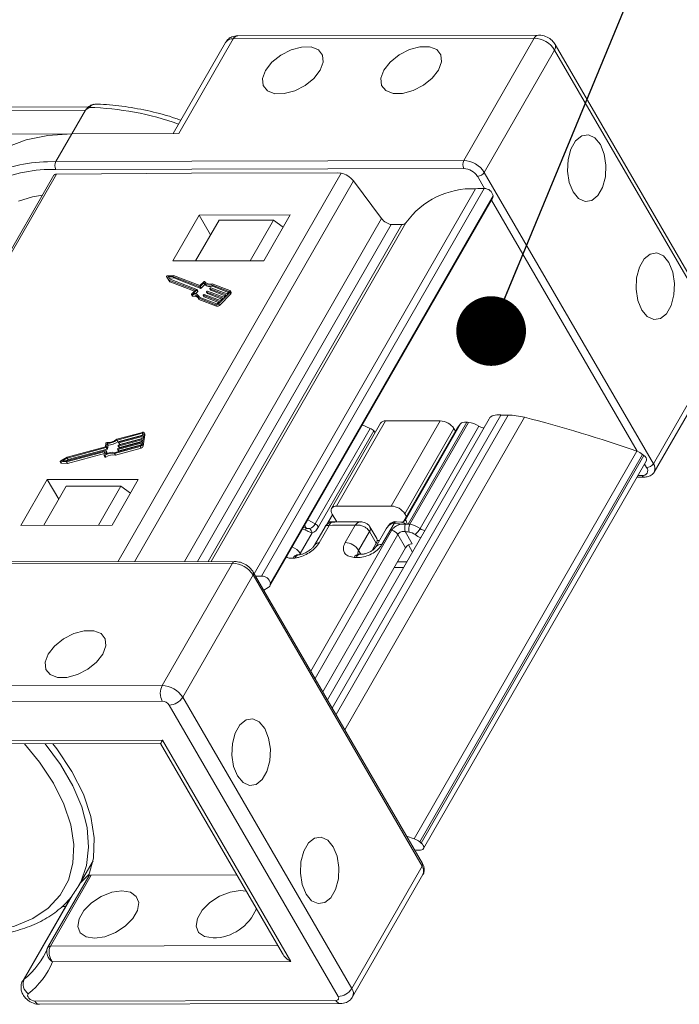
# Model space of a CAD drawing. Header units: millimetres. Extents: x 2471 to 3393, y -390 to 262.
# Tile 40 of 49: x 3069 to 3116, y 153 to 224. Entities that reach past the tile are written whole.
import ezdxf

# ---------------------------------------------------------------- set-up
doc = ezdxf.new("R2010")
doc.units = ezdxf.units.MM
doc.styles.get("Standard").update_dxf_attribs({"font": '仿宋_GB2312.ttf', "width": 0.8})
doc.dimstyles.new('ISO-25.1', dxfattribs={"dimtxt": 6, "dimasz": 5, "dimexe": 3.5, "dimexo": 0.625, "dimgap": 1.5, "dimtad": 1, "dimtoh": 1, "dimdsep": 46, "dimtxsty": 'Standard', "dimcen": 2.5, "dimadec": 0, "dimazin": 0, "dimtfac": 1, "dimtmove": 0, "dimatfit": 3, "dimfxl": 0, "dimarcsym": 0})

msp = doc.modelspace()

# ---------------------------------------------------------------- linework, layer by layer
at = {"color": 7, "linetype": 'Continuous', "lineweight": 15}
for p, q in [((3105.885, 222.684), (3084.298, 222.637)), ((3083.423, 222.152), (3079.661, 215.604)), ((3083.972, 222.402), (3080.067, 215.605)), ((3105.559, 222.449), (3083.972, 222.402)), ((3100.515, 213.671), (3105.559, 222.449)), ((3119.199, 201.099), (3107.069, 222.004)), ((3107.031, 221.604), (3101.987, 212.825)), ((3119.161, 200.699), (3107.031, 221.604)), ((3073.568, 217.522), (3052.042, 217.474)), ((3073.367, 217.287), (3052.138, 217.24)), ((3073.367, 217.287), (3072.391, 215.588)), ((3072.391, 215.588), (3063.038, 215.568)), ((3071.252, 213.606), (3072.391, 215.588)), ((3080.067, 215.605), (3072.391, 215.588)), ((3070.643, 213.592), (3071.252, 213.606)), ((3071.252, 213.606), (3100.515, 213.671)), ((3071.295, 212.703), (3055.287, 184.84)), ((3100.517, 213.105), (3071.253, 213.04)), ((3080.987, 212.779), (3071.295, 212.703)), ((3075.706, 184.885), (3091.723, 212.764)), ((3091.437, 212.802), (3080.987, 212.779)), ((3091.723, 212.764), (3091.437, 212.802)), ((3101.987, 212.825), (3114.117, 191.92)), ((3071.112, 212.618), (3055.152, 184.84)), ((3092.59, 212.216), (3076.889, 184.888)), ((3092.59, 212.216), (3094.616, 209.515)), ((3102.006, 211.666), (3101.498, 212.542)), ((3085.481, 184.021), (3101.356, 211.652)), ((3086.005, 183.858), (3101.981, 211.667)), ((3086.596, 183.152), (3102.573, 210.96)), ((3086.633, 183.275), (3102.609, 211.084)), ((3102.615, 211.162), (3086.638, 183.354)), ((3112.947, 192.81), (3102.495, 210.824)), ((3102.615, 211.162), (3102.609, 211.084)), ((3081.532, 209.754), (3079.645, 206.469)), ((3080.472, 184.896), (3094.616, 209.515)), ((3081.278, 206.473), (3082.953, 209.389)), ((3088.064, 209.768), (3081.532, 209.754)), ((3082.351, 208.342), (3081.532, 209.754)), ((3082.398, 184.9), (3096.364, 209.209)), ((3086.872, 209.398), (3082.953, 209.389)), ((3085.197, 206.481), (3086.872, 209.398)), ((3086.176, 206.484), (3088.064, 209.768)), ((3087.559, 208.891), (3086.872, 209.398)), ((3081.418, 184.898), (3095.31, 209.077)), ((3082.181, 184.9), (3096.073, 209.079)), ((3095.31, 209.077), (3096.073, 209.079)), ((3079.645, 206.469), (3086.176, 206.484)), ((3079.191, 205.35), (3079.256, 205.237)), ((3079.191, 205.349), (3079.361, 205.092)), ((3079.191, 205.349), (3079.257, 205.236)), ((3079.699, 205.432), (3079.253, 205.412)), ((3079.256, 205.237), (3079.257, 205.236)), ((3079.257, 205.236), (3079.426, 204.979)), ((3079.644, 205.359), (3079.317, 205.344)), ((3079.317, 205.344), (3079.441, 205.155)), ((3079.361, 205.092), (3081.256, 204.363)), ((3079.361, 205.092), (3079.426, 204.979)), ((3079.71, 205.246), (3079.391, 205.231)), ((3079.426, 204.979), (3081.193, 204.3)), ((3079.441, 205.155), (3081.371, 204.413)), ((3081.574, 204.617), (3079.644, 205.359)), ((3079.644, 205.359), (3079.71, 205.246)), ((3081.578, 204.709), (3079.699, 205.432)), ((3081.64, 204.504), (3079.71, 205.246)), ((3081.856, 204.966), (3081.611, 204.72)), ((3081.256, 204.363), (3080.994, 204.1)), ((3081.371, 204.39), (3081.109, 204.127)), ((3081.436, 204.277), (3081.27, 204.109)), ((3081.371, 204.39), (3081.436, 204.277)), ((3081.442, 204.296), (3081.377, 204.409)), ((3081.574, 204.617), (3081.64, 204.504)), ((3081.869, 204.89), (3081.607, 204.627)), ((3081.607, 204.627), (3081.673, 204.514)), ((3081.934, 204.777), (3081.673, 204.514)), ((3081.869, 204.89), (3081.934, 204.777)), ((3082.057, 204.245), (3082.122, 204.132)), ((3083.223, 203.795), (3082.062, 204.241)), ((3082.062, 204.241), (3082.128, 204.128)), ((3082.063, 204.264), (3082.097, 204.298)), ((3082.13, 204.309), (3083.291, 203.863)), ((3082.294, 204.483), (3082.359, 204.37)), ((3083.46, 204.032), (3082.299, 204.479)), ((3082.299, 204.479), (3082.364, 204.366)), ((3082.3, 204.502), (3082.333, 204.536)), ((3083.397, 203.969), (3082.364, 204.366)), ((3082.366, 204.547), (3083.528, 204.1)), ((3083.665, 204.283), (3082.414, 204.764)), ((3082.414, 204.764), (3082.48, 204.651)), ((3083.732, 204.351), (3082.462, 204.839)), ((3083.634, 204.207), (3082.48, 204.651)), ((3082.915, 203.396), (3083.727, 204.212)), ((3083.528, 204.1), (3083.663, 204.236)), ((3083.665, 204.283), (3083.677, 204.261)), ((3083.727, 204.212), (3083.793, 204.099)), ((3083.829, 204.213), (3083.763, 204.326)), ((3080.982, 204.062), (3081.048, 203.949)), ((3081.009, 204.052), (3081.075, 203.939)), ((3081.447, 203.82), (3082.718, 203.331)), ((3081.447, 203.82), (3081.513, 203.707)), ((3081.549, 203.874), (3081.506, 203.949)), ((3081.513, 203.707), (3082.783, 203.218)), ((3081.535, 203.88), (3082.785, 203.399)), ((3081.82, 204.007), (3081.886, 203.894)), ((3082.987, 203.557), (3081.825, 204.003)), ((3081.825, 204.003), (3081.891, 203.89)), ((3081.826, 204.026), (3081.86, 204.06)), ((3082.923, 203.493), (3081.891, 203.89)), ((3081.893, 204.071), (3083.054, 203.625)), ((3083.16, 203.731), (3082.128, 204.128)), ((3082.851, 203.421), (3082.987, 203.557)), ((3082.981, 203.283), (3083.793, 204.099)), ((3083.054, 203.625), (3083.223, 203.795)), ((3083.291, 203.863), (3083.46, 204.032)), ((3082.718, 203.331), (3082.783, 203.218)), ((3082.915, 203.396), (3082.981, 203.283)), ((3114.117, 191.92), (3119.161, 200.699)), ((3114.178, 191.32), (3119.221, 200.099)), ((3102.331, 195.145), (3090.737, 174.964)), ((3103.161, 195.414), (3091.076, 174.379)), ((3091.347, 173.911), (3103.696, 195.404)), ((3104.859, 195.25), (3091.976, 172.828)), ((3103.244, 195.403), (3103.161, 195.414)), ((3103.696, 195.404), (3103.244, 195.403)), ((3089.862, 187.596), (3093.803, 194.457)), ((3094.54, 194.823), (3091.026, 188.706)), ((3094.906, 194.989), (3091.392, 188.873)), ((3093.803, 194.457), (3093.235, 194.707)), ((3098.825, 194.998), (3094.906, 194.989)), ((3095.311, 188.881), (3098.825, 194.998)), ((3100.029, 194.459), (3096.189, 187.775)), ((3100.037, 194.47), (3096.191, 187.776)), ((3099.806, 194.434), (3096.292, 188.318)), ((3096.322, 187.897), (3100.279, 194.784)), ((3100.722, 194.901), (3096.522, 187.591)), ((3100.852, 194.887), (3096.651, 187.575)), ((3097.376, 187.262), (3101.599, 194.613)), ((3099.911, 194.253), (3099.806, 194.434)), ((3100.279, 194.784), (3100.037, 194.47)), ((3077.453, 194.167), (3075.617, 193.672)), ((3077.443, 194.099), (3075.635, 193.612)), ((3075.635, 193.612), (3075.701, 193.499)), ((3077.468, 193.976), (3075.701, 193.499)), ((3077.416, 193.637), (3075.738, 193.184)), ((3075.748, 193.252), (3077.426, 193.705)), ((3077.452, 193.874), (3075.774, 193.421)), ((3075.785, 193.489), (3077.463, 193.942)), ((3077.432, 193.738), (3075.84, 193.308)), ((3077.39, 193.467), (3077.416, 193.637)), ((3077.426, 193.705), (3077.452, 193.874)), ((3077.443, 194.099), (3077.478, 194.039)), ((3077.451, 193.289), (3077.576, 194.103)), ((3077.463, 193.942), (3077.484, 194.078)), ((3077.517, 193.176), (3077.642, 193.99)), ((3077.635, 194.029), (3077.57, 194.142)), ((3077.576, 194.103), (3077.642, 193.99)), ((3094.054, 194.27), (3090.098, 187.383)), ((3094.149, 194.142), (3094.054, 194.27)), ((3074.8, 193.126), (3072.061, 192.387)), ((3074.859, 193.077), (3072.07, 192.324)), ((3074.924, 192.964), (3072.135, 192.211)), ((3074.84, 193.388), (3074.8, 193.126)), ((3074.859, 193.077), (3074.924, 192.964)), ((3074.925, 193.362), (3074.884, 193.1)), ((3074.884, 193.1), (3074.95, 192.987)), ((3074.925, 193.362), (3074.99, 193.249)), ((3074.99, 193.249), (3074.95, 192.987)), ((3075.461, 192.654), (3077.297, 193.149)), ((3075.5, 192.73), (3077.307, 193.217)), ((3075.526, 192.541), (3077.362, 193.036)), ((3075.681, 192.957), (3075.686, 192.991)), ((3075.682, 192.951), (3075.748, 192.838)), ((3077.38, 193.399), (3075.702, 192.946)), ((3075.702, 192.946), (3075.767, 192.833)), ((3075.712, 193.014), (3077.39, 193.467)), ((3075.717, 193.195), (3075.723, 193.229)), ((3075.718, 193.188), (3075.784, 193.075)), ((3075.738, 193.184), (3075.803, 193.071)), ((3075.754, 193.432), (3075.759, 193.466)), ((3075.755, 193.426), (3075.82, 193.313)), ((3077.359, 193.263), (3075.767, 192.833)), ((3075.774, 193.421), (3075.84, 193.308)), ((3077.395, 193.501), (3075.803, 193.071)), ((3077.297, 193.149), (3077.362, 193.036)), ((3077.359, 193.264), (3077.38, 193.399)), ((3077.451, 193.289), (3077.517, 193.176)), ((3072.061, 192.387), (3071.595, 192.128)), ((3072.07, 192.324), (3071.727, 192.134)), ((3072.135, 192.211), (3071.977, 192.123)), ((3072.009, 192.047), (3074.725, 192.78)), ((3072.038, 192.12), (3074.828, 192.873)), ((3072.07, 192.324), (3072.135, 192.211)), ((3072.075, 191.934), (3074.727, 192.65)), ((3074.745, 192.77), (3074.707, 192.524)), ((3074.71, 192.511), (3074.775, 192.398)), ((3074.725, 192.78), (3074.742, 192.75)), ((3074.769, 192.511), (3074.835, 192.398)), ((3074.848, 192.862), (3074.808, 192.6)), ((3074.913, 192.756), (3074.847, 192.869)), ((3074.848, 192.862), (3074.914, 192.749)), ((3074.914, 192.749), (3074.897, 192.643)), ((3075.461, 192.654), (3075.526, 192.541)), ((3096.96, 165.005), (3112.936, 192.814)), ((3113.342, 192.587), (3097.365, 164.779)), ((3097.462, 164.7), (3113.439, 192.508)), ((3113.342, 192.587), (3113.439, 192.508)), ((3071.565, 192.076), (3071.63, 191.963)), ((3071.586, 192.066), (3072.009, 192.047)), ((3071.586, 192.066), (3071.651, 191.953)), ((3071.651, 191.953), (3072.075, 191.934)), ((3071.727, 192.134), (3072.038, 192.12)), ((3072.009, 192.047), (3072.075, 191.934)), ((3097.633, 164.294), (3113.609, 192.103)), ((3113.628, 191.636), (3113.484, 191.884)), ((3070.631, 190.781), (3068.744, 187.496)), ((3077.163, 190.795), (3070.631, 190.781)), ((3071.451, 189.369), (3070.631, 190.781)), ((3075.276, 187.51), (3077.163, 190.795)), ((3112.948, 190.952), (3113.466, 190.953)), ((3113.016, 191.069), (3113.303, 191.07)), ((3071.988, 190.303), (3070.377, 187.5)), ((3071.988, 190.303), (3075.907, 190.312)), ((3075.907, 190.312), (3074.296, 187.508)), ((3075.907, 190.312), (3076.594, 189.804)), ((3095.311, 188.881), (3091.392, 188.873)), ((3091.099, 188.25), (3090.697, 187.549)), ((3091.067, 188.306), (3091.394, 187.741)), ((3096.397, 188.137), (3096.292, 188.318)), ((3068.744, 187.496), (3075.276, 187.51)), ((3089.005, 187.344), (3089.188, 187.307)), ((3089.314, 187.882), (3089.862, 187.596)), ((3090.563, 187.401), (3089.804, 186.079)), ((3090.856, 187.49), (3090.141, 186.244)), ((3090.774, 187.683), (3090.803, 187.634)), ((3091.394, 187.741), (3090.807, 187.74)), ((3092.006, 186.265), (3092.722, 187.511)), ((3094.27, 186.54), (3093.784, 187.378)), ((3094.943, 187.249), (3094.196, 185.948)), ((3095.521, 187.64), (3094.642, 186.111)), ((3095.683, 187.758), (3095.557, 187.76)), ((3095.995, 187.724), (3095.683, 187.758)), ((3096.251, 187.815), (3096.322, 187.897)), ((3089.631, 186.952), (3088.784, 185.477)), ((3089.161, 187.158), (3088.944, 187.239)), ((3089.533, 177.038), (3095.326, 187.121)), ((3095.775, 186.841), (3089.84, 176.51)), ((3093.751, 187.061), (3092.97, 185.701)), ((3093.753, 187.058), (3093.751, 187.061)), ((3094.239, 186.22), (3093.753, 187.058)), ((3095.775, 186.841), (3096.33, 185.885)), ((3096.309, 187.048), (3096.819, 186.169)), ((3090.394, 175.554), (3096.33, 185.885)), ((3093.934, 185.689), (3094.239, 186.22)), ((3094.3, 186.418), (3094.466, 186.418)), ((3096.835, 185.578), (3096.541, 186.086)), ((3088.709, 185.387), (3088.581, 185.376)), ((3088.784, 185.477), (3088.739, 185.384)), ((3088.784, 185.477), (3088.824, 185.408)), ((3092.97, 185.701), (3093.13, 185.426)), ((3093.119, 185.426), (3092.98, 185.434)), ((3083.921, 184.786), (3054.657, 184.722)), ((3084.084, 184.904), (3054.82, 184.839)), ((3078.877, 176.008), (3083.921, 184.786)), ((3096.199, 184.471), (3095.516, 184.469)), ((3095.744, 184.866), (3096.426, 184.867)), ((3085.392, 183.941), (3080.349, 175.162)), ((3097.522, 163.036), (3085.392, 183.941)), ((3097.542, 163.236), (3085.412, 184.141)), ((3086.491, 183.047), (3086.159, 182.853)), ((3086.633, 183.275), (3086.638, 183.354)), ((3057.29, 175.96), (3078.877, 176.008)), ((3078.88, 174.876), (3057.292, 174.829)), ((3091.5, 153.689), (3079.37, 174.595)), ((3080.349, 175.162), (3092.479, 154.257)), ((3061.805, 172.033), (3078.892, 172.071)), ((3062.132, 171.8), (3078.757, 171.837)), ((3078.757, 171.837), (3087.5, 156.768)), ((3078.892, 172.071), (3088.099, 156.204)), ((3096.403, 165.198), (3096.96, 165.005)), ((3097.462, 164.7), (3097.365, 164.779)), ((3072.858, 161.571), (3073.917, 163.415)), ((3092.479, 154.257), (3097.522, 163.036)), ((3073.605, 162.311), (3070.676, 157.214)), ((3073.788, 162.394), (3070.859, 157.297)), ((3073.673, 162.497), (3073.003, 161.823)), ((3073.788, 162.394), (3084.222, 162.418)), ((3092.54, 153.657), (3097.583, 162.436)), ((3072.294, 160.763), (3068.871, 154.805)), ((3072.504, 161.071), (3068.971, 154.921)), ((3071.943, 160.151), (3071.682, 160.15)), ((3070.676, 157.214), (3070.668, 157.197)), ((3070.859, 157.297), (3087.172, 157.333)), ((3088.099, 156.204), (3071.012, 156.166)), ((3068.971, 154.921), (3068.873, 154.808)), ((3069.75, 153.358), (3091.338, 153.406)), ((3070.078, 153.125), (3091.665, 153.172))]:
    msp.add_line(p, q, dxfattribs=at)
at = {"color": 7, "linetype": 'Continuous', "lineweight": 15, "flags": 128}
for points in [[(3086.295, 220.144), (3086.079, 219.563), (3086.126, 219.053), (3086.429, 218.675), (3086.953, 218.474), (3087.634, 218.476), (3088.389, 218.679), (3089.128, 219.06), (3089.762, 219.571), (3090.214, 220.153), (3090.43, 220.734), (3090.383, 221.244), (3090.08, 221.622), (3089.556, 221.823), (3088.876, 221.821), (3088.12, 221.618), (3087.381, 221.237), (3086.747, 220.726), (3086.295, 220.144)], [(3094.786, 220.163), (3094.571, 219.582), (3094.617, 219.072), (3094.921, 218.694), (3095.444, 218.493), (3096.125, 218.495), (3096.88, 218.698), (3097.62, 219.078), (3098.253, 219.59), (3098.705, 220.172), (3098.921, 220.753), (3098.874, 221.263), (3098.571, 221.641), (3098.047, 221.841), (3097.367, 221.84), (3096.612, 221.637), (3095.872, 221.256), (3095.238, 220.744), (3094.786, 220.163)], [(3073.567, 217.502), (3073.567, 217.503), (3073.574, 217.506), (3073.583, 217.507), (3073.593, 217.505), (3073.605, 217.501), (3073.619, 217.494), (3073.635, 217.485)], [(3072.391, 215.588), (3070.673, 215.479), (3069.109, 215.161), (3067.729, 214.641), (3066.557, 213.928), (3065.617, 213.035), (3065.248, 212.54)], [(3108.359, 211.424), (3108.754, 210.947), (3109.22, 210.732), (3109.699, 210.806), (3110.134, 211.159), (3110.473, 211.749), (3110.675, 212.505), (3110.715, 213.336), (3110.589, 214.14), (3110.311, 214.823), (3109.916, 215.3), (3109.451, 215.515), (3108.972, 215.441), (3108.536, 215.088), (3108.197, 214.498), (3107.995, 213.742), (3107.955, 212.912), (3108.082, 212.107), (3108.359, 211.424)], [(3070.296, 211.198), (3069.584, 211.066), (3068.564, 210.768)], [(3113.277, 202.949), (3113.672, 202.472), (3114.137, 202.257), (3114.617, 202.331), (3115.052, 202.684), (3115.391, 203.274), (3115.593, 204.03), (3115.633, 204.86), (3115.507, 205.665), (3115.229, 206.348), (3114.834, 206.825), (3114.368, 207.04), (3113.889, 206.966), (3113.454, 206.613), (3113.115, 206.023), (3112.913, 205.267), (3112.873, 204.436), (3112.999, 203.632), (3113.277, 202.949)], [(3079.253, 205.412), (3079.24, 205.409), (3079.227, 205.405), (3079.214, 205.397), (3079.203, 205.388), (3079.194, 205.377), (3079.189, 205.367), (3079.188, 205.357), (3079.191, 205.349)], [(3081.932, 204.979), (3081.927, 204.985), (3081.92, 204.988), (3081.91, 204.99), (3081.899, 204.989), (3081.888, 204.986), (3081.876, 204.981), (3081.865, 204.974), (3081.856, 204.966)], [(3081.371, 204.413), (3081.374, 204.411), (3081.376, 204.409), (3081.378, 204.406), (3081.378, 204.403), (3081.377, 204.4), (3081.376, 204.397), (3081.374, 204.393), (3081.371, 204.39)], [(3082.062, 204.241), (3082.059, 204.243), (3082.057, 204.245), (3082.056, 204.247), (3082.056, 204.25), (3082.056, 204.254), (3082.058, 204.257), (3082.06, 204.261), (3082.063, 204.264)], [(3082.299, 204.479), (3082.296, 204.481), (3082.294, 204.483), (3082.293, 204.485), (3082.292, 204.488), (3082.293, 204.492), (3082.294, 204.495), (3082.297, 204.499), (3082.3, 204.502)], [(3083.663, 204.236), (3083.669, 204.243), (3083.673, 204.25), (3083.676, 204.257), (3083.677, 204.264), (3083.677, 204.27), (3083.674, 204.275), (3083.67, 204.28), (3083.665, 204.283)], [(3083.727, 204.212), (3083.745, 204.232), (3083.759, 204.254), (3083.767, 204.275), (3083.771, 204.295), (3083.769, 204.313), (3083.761, 204.329), (3083.749, 204.342), (3083.732, 204.351)], [(3080.994, 204.1), (3080.987, 204.091), (3080.982, 204.082), (3080.98, 204.074), (3080.98, 204.066), (3080.984, 204.059), (3080.991, 204.055), (3080.999, 204.052), (3081.009, 204.052)], [(3081.825, 204.003), (3081.822, 204.005), (3081.82, 204.007), (3081.819, 204.009), (3081.819, 204.013), (3081.819, 204.016), (3081.821, 204.019), (3081.823, 204.023), (3081.826, 204.026)], [(3077.484, 194.078), (3077.484, 194.084), (3077.482, 194.09), (3077.479, 194.095), (3077.474, 194.098), (3077.467, 194.101), (3077.46, 194.102), (3077.451, 194.101), (3077.443, 194.099)], [(3077.576, 194.103), (3077.577, 194.122), (3077.572, 194.139), (3077.562, 194.153), (3077.547, 194.164), (3077.527, 194.171), (3077.505, 194.174), (3077.48, 194.173), (3077.453, 194.167)], [(3075.702, 192.946), (3075.697, 192.946), (3075.693, 192.945), (3075.689, 192.946), (3075.686, 192.947), (3075.683, 192.949), (3075.682, 192.951), (3075.681, 192.954), (3075.681, 192.957)], [(3075.738, 193.184), (3075.733, 193.183), (3075.729, 193.183), (3075.726, 193.183), (3075.722, 193.185), (3075.72, 193.186), (3075.718, 193.189), (3075.717, 193.191), (3075.717, 193.195)], [(3075.774, 193.421), (3075.77, 193.421), (3075.766, 193.42), (3075.762, 193.421), (3075.759, 193.422), (3075.756, 193.424), (3075.755, 193.426), (3075.754, 193.429), (3075.754, 193.432)], [(3074.707, 192.524), (3074.708, 192.516), (3074.711, 192.509), (3074.716, 192.504), (3074.725, 192.501), (3074.735, 192.5), (3074.746, 192.502), (3074.758, 192.506), (3074.769, 192.511)], [(3074.725, 192.78), (3074.729, 192.781), (3074.733, 192.781), (3074.737, 192.781), (3074.74, 192.78), (3074.743, 192.778), (3074.744, 192.776), (3074.745, 192.773), (3074.745, 192.77)], [(3074.775, 192.398), (3074.776, 192.396), (3074.782, 192.391), (3074.79, 192.388), (3074.8, 192.387), (3074.811, 192.389), (3074.823, 192.393), (3074.835, 192.398)], [(3074.828, 192.873), (3074.832, 192.874), (3074.836, 192.874), (3074.84, 192.874), (3074.843, 192.873), (3074.846, 192.871), (3074.847, 192.869), (3074.848, 192.866), (3074.848, 192.862)], [(3113.439, 192.508), (3113.524, 192.427), (3113.587, 192.34), (3113.623, 192.253), (3113.631, 192.172), (3113.609, 192.103)], [(3071.595, 192.128), (3071.583, 192.12), (3071.573, 192.11), (3071.566, 192.1), (3071.562, 192.09), (3071.563, 192.08), (3071.567, 192.073), (3071.575, 192.068), (3071.586, 192.066)], [(3096.258, 187.818), (3096.287, 187.848), (3096.322, 187.897)], [(3070.708, 178.252), (3071.16, 178.834), (3071.794, 179.345), (3072.533, 179.726), (3073.288, 179.929), (3073.969, 179.931), (3074.492, 179.73), (3074.796, 179.352), (3074.842, 178.842), (3074.627, 178.261), (3074.175, 177.68), (3073.541, 177.168), (3072.802, 176.787), (3072.046, 176.584), (3071.366, 176.583), (3070.842, 176.783), (3070.539, 177.161), (3070.492, 177.671), (3070.708, 178.252)], [(3086.233, 172.912), (3085.837, 173.389), (3085.372, 173.604), (3084.893, 173.53), (3084.457, 173.177), (3084.118, 172.587), (3083.917, 171.831), (3083.876, 171.001), (3084.003, 170.196), (3084.28, 169.514), (3084.676, 169.036), (3085.141, 168.822), (3085.62, 168.895), (3086.056, 169.248), (3086.395, 169.839), (3086.596, 170.594), (3086.636, 171.425), (3086.51, 172.23), (3086.233, 172.912)], [(3069.004, 171.815), (3070.07, 170.513), (3071.07, 169.003), (3071.823, 167.493), (3072.314, 166.012), (3072.533, 164.59), (3072.477, 163.255), (3072.146, 162.035), (3071.547, 160.952), (3070.691, 160.028), (3069.597, 159.283), (3068.284, 158.73), (3066.781, 158.381), (3065.116, 158.243)], [(3072.894, 161.634), (3073.03, 161.897), (3073.448, 163.091), (3073.601, 164.405), (3073.485, 165.812), (3073.103, 167.288), (3072.462, 168.805), (3071.574, 170.336), (3070.483, 171.818)], [(3071.033, 171.82), (3071.308, 171.463), (3072.398, 169.832), (3073.222, 168.2), (3073.761, 166.598), (3074.006, 165.06), (3073.95, 163.615), (3073.596, 162.294)], [(3091.15, 164.437), (3090.755, 164.914), (3090.29, 165.129), (3089.81, 165.055), (3089.375, 164.702), (3089.036, 164.112), (3088.834, 163.356), (3088.794, 162.526), (3088.92, 161.721), (3089.198, 161.039), (3089.593, 160.561), (3090.059, 160.347), (3090.538, 160.42), (3090.973, 160.773), (3091.312, 161.363), (3091.514, 162.119), (3091.554, 162.95), (3091.428, 163.755), (3091.15, 164.437)], [(3097.415, 164.194), (3097.509, 164.206), (3097.583, 164.24), (3097.632, 164.294), (3097.654, 164.363), (3097.647, 164.444), (3097.61, 164.531), (3097.547, 164.619), (3097.462, 164.7)], [(3074.032, 157.87), (3073.421, 157.971), (3073.001, 158.265), (3072.823, 158.716), (3072.909, 159.27), (3073.248, 159.86), (3073.799, 160.415), (3074.497, 160.868), (3075.255, 161.164), (3075.984, 161.268), (3076.596, 161.167), (3077.016, 160.873), (3077.193, 160.422), (3077.108, 159.868), (3076.769, 159.278), (3076.217, 158.723), (3075.52, 158.27), (3074.761, 157.974), (3074.032, 157.87)], [(3082.523, 157.889), (3081.912, 157.99), (3081.492, 158.283), (3081.315, 158.734), (3081.4, 159.288), (3081.739, 159.879), (3082.291, 160.434), (3082.988, 160.887), (3083.747, 161.183), (3084.476, 161.287), (3084.905, 161.241)], [(3069.75, 153.358), (3069.639, 153.373), (3069.522, 153.414), (3069.411, 153.48), (3069.319, 153.561), (3069.254, 153.651), (3069.223, 153.74), (3069.23, 153.819), (3069.273, 153.879)]]:
    msp.add_lwpolyline(points, dxfattribs=at)
at = {"color": 7, "linetype": 'Continuous', "lineweight": 15}
for centre, radius, start, end in [((3084.339, 222.236), 0.402, 95.81715, 155.74185), ((3105.928, 222.282), 0.405, 97.14603, 155.62509), ((3083.903, 221.826), 0.58, 83.16144, 145.77664), ((3105.479, 220.607), 1.844, 32.72975, 87.51879), ((3106.703, 221.838), 0.402, 324.49957, 24.42218), ((3073.859, 217.016), 0.562, 129.37289, 151.17587), ((3073.109, 196.789), 20.702, 70.39266, 88.545), ((3070.808, 203.682), 9.911, 90.95082, 117.47001), ((3071.798, 213.324), 0.615, 152.72975, 207.51879), ((3101.062, 213.389), 0.615, 152.72975, 207.51879), ((3100.436, 211.828), 1.844, 32.72975, 87.51879), ((3071.033, 202.428), 10.615, 88.81379, 113.2683), ((3100.463, 211.877), 1.229, 32.72975, 87.51879), ((3101.468, 213.156), 0.615, 272.73394, 327.5146), ((3101.131, 205.79), 5.866, 87.79666, 144.3522), ((3101.964, 198.714), 12.953, 89.92295, 92.68917), ((3101.993, 211.031), 0.636, 11.92797, 91.03306), ((3102.326, 211.1), 0.284, 330.46652, 356.66572), ((3096.103, 209.402), 0.324, 264.64092, 323.58247), ((3082.295, 205.279), 0.471, 219.63409, 290.80727), ((3081.426, 204.29), 0.0168, 305.96135, 18.57309), ((3081.581, 204.651), 0.0349, 258.43238, 317.99567), ((3081.585, 204.743), 0.0349, 258.43238, 317.99567), ((3081.647, 204.538), 0.0349, 258.43238, 317.99567), ((3082.25, 205.294), 0.555, 226.6309, 287.23953), ((3082.315, 205.181), 0.555, 226.6309, 287.23953), ((3082.123, 204.275), 0.0349, 78.43238, 137.99567), ((3082.359, 204.513), 0.0349, 78.43238, 137.99567), ((3082.367, 204.375), 0.00967, 210.96105, 251.19225), ((3083.733, 204.18), 0.101, 305.96135, 18.57309), ((3081.101, 203.696), 0.367, 19.64525, 104.44088), ((3081.069, 203.965), 0.027, 216.39343, 282.28072), ((3081.149, 203.491), 0.454, 49.695, 99.42012), ((3081.165, 203.733), 0.398, 21.65808, 98.11381), ((3081.886, 204.037), 0.0349, 78.43238, 137.99567), ((3081.894, 203.899), 0.00967, 210.96105, 251.19225), ((3082.131, 204.137), 0.00967, 210.96105, 251.19225), ((3082.76, 203.536), 0.209, 258.43238, 317.99567), ((3082.825, 203.423), 0.209, 258.43238, 317.99567), ((3082.799, 203.467), 0.0698, 258.43238, 317.99567), ((3103.663, 190.69), 4.714, 75.30415, 89.59513), ((3080.84, 101.011), 97.252, 70.72917, 75.70158), ((3094.868, 194.589), 0.402, 84.50669, 144.43139), ((3098.772, 193.77), 1.229, 32.72975, 87.51879), ((3074.935, 194.543), 1.106, 268.74095, 308.05283), ((3074.871, 194.654), 1.293, 272.39546, 306.27472), ((3077.585, 194.001), 0.058, 349.05629, 29.28749), ((3074.908, 193.365), 0.0716, 87.51037, 161.2122), ((3074.851, 193.111), 0.0349, 282.25287, 341.81616), ((3074.917, 192.998), 0.0349, 282.25287, 341.81616), ((3074.936, 194.541), 1.293, 272.39546, 306.27472), ((3075.719, 192.98), 0.0349, 102.25287, 161.81616), ((3075.756, 193.218), 0.0349, 102.25287, 161.81616), ((3075.792, 193.455), 0.0349, 102.25287, 161.81616), ((3075.797, 193.086), 0.0168, 221.67545, 294.28719), ((3075.833, 193.324), 0.0168, 221.67545, 294.28719), ((3077.252, 193.354), 0.209, 282.25287, 341.81616), ((3077.293, 193.285), 0.0698, 282.25287, 341.81616), ((3077.318, 193.241), 0.209, 282.25287, 341.81616), ((3075.293, 191.719), 0.95, 79.81332, 123.45695), ((3075.338, 191.681), 1.061, 81.19133, 119.96516), ((3075.358, 191.606), 0.95, 79.81332, 123.45695), ((3074.904, 192.751), 0.00967, 349.05629, 29.28749), ((3075.76, 192.849), 0.0168, 221.67545, 294.28719), ((3112.484, 191.529), 1.362, 50.97846, 70.61013), ((3071.65, 191.977), 0.0239, 214.01795, 273.54147), ((3113.358, 191.415), 0.349, 260.92099, 39.33831), ((3113.599, 192.25), 0.615, 272.73394, 327.5146), ((3113.626, 191.567), 0.604, 336.05717, 35.72416), ((3113.486, 191.153), 0.201, 204.50435, 264.42094), ((3091.337, 188.528), 0.349, 80.92099, 219.33831), ((3095.258, 187.653), 1.229, 32.72975, 87.51879), ((3088.614, 187.334), 0.574, 342.11918, 357.26129), ((3089.153, 186.894), 0.481, 6.89182, 50.82535), ((3089.6, 187.069), 0.589, 32.28789, 63.59193), ((3092.122, 156.959), 30.558, 88.87541, 92.37314), ((3093.491, 187.246), 0.32, 324.56032, 27.41392), ((3093.491, 187.244), 0.322, 324.49893, 24.42947), ((3095.471, 187.691), 0.0884, 168.55091, 212.91759), ((3095.582, 187.361), 0.4, 93.64135, 119.71797), ((3095.583, 187.555), 0.206, 97.3922, 155.0209), ((3095.443, 186.861), 0.783, 84.30842, 93.4224), ((3095.693, 187.573), 0.185, 93.27805, 158.71173), ((3091.966, 150.682), 37.129, 83.73664, 84.506), ((3096.991, 187.273), 0.718, 154.62476, 198.27037), ((3091.872, 149.717), 38.126, 83.14871, 83.26669), ((3091.85, 149.433), 38.443, 82.82601, 83.01933), ((3097.286, 187.232), 0.722, 151.65503, 197.70844), ((3096.423, 186.048), 1.543, 51.87124, 81.52872), ((3095.899, 188.113), 1.705, 311.18397, 330.05416), ((3097.759, 187.739), 0.611, 231.26354, 266.88561), ((3093.977, 186.407), 0.322, 324.49893, 24.42947), ((3095.252, 186.502), 0.624, 32.97949, 83.18521), ((3091.872, 149.468), 37.841, 82.82564, 83.26625), ((3096.466, 186.122), 0.9, 51.87124, 81.52872), ((3097.85, 187.903), 1.356, 232.31234, 251.93691), ((3087.752, 184.812), 1.228, 32.81219, 68.31475), ((3090.121, 185.859), 0.386, 87.12209, 145.64236), ((3091.933, 185.033), 1.234, 32.7954, 86.62888), ((3094.545, 185.685), 0.437, 77.1356, 143.15564), ((3096.848, 185.555), 0.615, 92.73394, 147.5146), ((3088.642, 184.96), 0.42, 97.98707, 154.43964), ((3090.636, 158.392), 26.854, 94.79578, 95.06919), ((3088.769, 184.972), 0.419, 97.47844, 154.52891), ((3093.005, 185.055), 0.38, 93.48048, 157.70575), ((3090.718, 150.814), 34.439, 86.54654, 86.77779), ((3093.143, 185.048), 0.378, 93.22225, 157.82004), ((3084.098, 184.713), 0.192, 94.1543, 157.37903), ((3083.841, 182.944), 1.844, 32.72975, 87.51879), ((3085.239, 184.057), 0.192, 322.86114, 26.0895), ((3085.989, 170.743), 13.115, 89.93241, 91.79137), ((3086.016, 183.223), 0.636, 11.92797, 91.03306), ((3086.353, 183.291), 0.28, 299.5181, 356.72297), ((3079.97, 175.444), 1.229, 152.72975, 207.51879), ((3078.797, 174.165), 1.844, 32.72975, 87.51879), ((3078.853, 174.262), 0.615, 32.72975, 87.51879), ((3079.311, 175.823), 1.23, 272.73394, 327.5146), ((3096.508, 163.721), 1.362, 50.97846, 70.61013), ((3097.342, 177.928), 13.734, 268.50198, 270.30352), ((3097.359, 163.153), 0.201, 324.49893, 24.42947), ((3097.046, 162.685), 0.592, 335.1376, 36.42312), ((3073.767, 162.198), 0.198, 83.94252, 144.99556), ((3082.517, 161.251), 3.362, 270.11401, 337.92436), ((3065.482, 159.293), 5.593, 308.59477, 337.99422), ((3070.838, 157.1), 0.198, 83.94252, 144.99556), ((3065.607, 158.47), 5.875, 308.60826, 336.9149), ((3069.747, 154.581), 0.847, 156.29828, 235.97127), ((3091.442, 154.918), 1.23, 272.73394, 327.5146), ((3092.003, 153.906), 0.591, 334.93577, 36.44156), ((3070.104, 153.507), 0.384, 202.86844, 266.06792), ((3091.365, 153.579), 0.175, 260.92099, 39.33831), ((3091.691, 153.555), 0.384, 202.86442, 266.10801)]:
    msp.add_arc(centre, radius, start, end, dxfattribs=at)
for centre, major_axis, ratio, start_param, end_param in [((3071.459, 212.42), (-0.348, 0.197), 0.581145, 5.494555, 6.279872), ((3092.051, 212.199), (-0.648, 0.475), 0.48804, 4.155984, 5.552247), ((3095.048, 209.529), (-0.519, 0.38), 0.48804, 1.014391, 2.410655), ((3103.981, 194.002), (-1.621, 1.188), 0.48804, 5.552247, 6.337564), ((3093.728, 194.269), (-0.365, 0.166), 0.503106, 3.879245, 4.734298), ((3100.985, 194.411), (-0.731, 0.332), 0.503106, 5.296137, 6.165785), ((3111.555, 174.749), (-30.063, 13.665), 0.503106, 5.291643, 5.296137), ((3101.164, 194.299), (-0.877, 0.399), 0.503106, 4.431757, 5.291643), ((3101.781, 194.744), (-0.365, 0.166), 0.503106, 1.290165, 2.288522), ((3088.685, 189.254), (-0.861, 1.956), 0.528142, 3.058746, 3.51251), ((3089.012, 189.255), (-0.531, 2.33), 0.536055, 3.213889, 3.667653), ((3079.217, 172.638), (0.46, 0.801), 0.00007, 2.356154, 3.141633), ((3088.424, 156.77), (-0.981, 0.564), 0.577335, 0.785358, 1.570756)]:
    msp.add_ellipse(centre, major_axis=major_axis, ratio=ratio, start_param=start_param, end_param=end_param, dxfattribs=at)
for points, knots in [([(3084.298, 222.637), (3084.153, 222.62), (3083.892, 222.59), (3083.586, 222.394), (3083.48, 222.221), (3083.435, 222.148)], [0, 0, 0, 0, 0.420347, 0.754344, 1, 1, 1, 1]), ([(3107.069, 222.004), (3107, 222.102), (3106.85, 222.315), (3106.487, 222.561), (3106.143, 222.675), (3105.934, 222.683), (3105.885, 222.684)], [0, 0, 0, 0, 0.254118, 0.5541916, 0.894353, 1, 1, 1, 1]), ([(3074.033, 217.707), (3073.997, 217.71), (3073.897, 217.716), (3073.739, 217.639), (3073.63, 217.553), (3073.565, 217.501), (3073.56, 217.497)], [0, 0, 0, 0, 0.210793, 0.570573, 0.968108, 1, 1, 1, 1]), ([(3074.04, 217.713), (3073.995, 217.71), (3073.897, 217.705), (3073.761, 217.609), (3073.67, 217.52), (3073.635, 217.485)], [0, 0, 0, 0, 0.3453762, 0.7479784, 1, 1, 1, 1]), ([(3080.213, 216.565), (3080.095, 216.609), (3079.363, 216.883), (3078.013, 217.23), (3076.202, 217.578), (3074.881, 217.707), (3074.179, 217.714), (3074.04, 217.715)], [0, 0, 0, 0, 0.0559935, 0.3461917, 0.6368501, 0.9280817, 1, 1, 1, 1]), ([(3073.635, 217.485), (3073.62, 217.473), (3073.535, 217.405), (3073.443, 217.341), (3073.368, 217.288), (3073.367, 217.287)], [0, 0, 0, 0, 0.1753698, 0.9879129, 1, 1, 1, 1]), ([(3073.566, 217.503), (3073.545, 217.485), (3073.524, 217.466), (3073.5, 217.449), (3073.499, 217.448)], [0, 0, 0, 0, 0.9700751, 1, 1, 1, 1]), ([(3113.466, 190.953), (3113.561, 190.961), (3113.762, 190.977), (3114.022, 191.104), (3114.127, 191.258), (3114.174, 191.326)], [0, 0, 0, 0, 0.334951, 0.704768, 1, 1, 1, 1]), ([(3089.113, 187.532), (3089.121, 187.471), (3089.132, 187.389), (3089.176, 187.323), (3089.188, 187.307)], [0, 0, 0, 0, 0.748711, 1, 1, 1, 1]), ([(3089.188, 187.307), (3089.21, 187.298), (3089.26, 187.277), (3089.35, 187.257), (3089.415, 187.257), (3089.452, 187.266), (3089.458, 187.267)], [0, 0, 0, 0, 0.217542, 0.48659, 0.918385, 1, 1, 1, 1]), ([(3090.564, 187.401), (3090.568, 187.408), (3090.577, 187.423), (3090.596, 187.443), (3090.62, 187.46), (3090.647, 187.475), (3090.681, 187.486), (3090.716, 187.494), (3090.751, 187.497), (3090.783, 187.497), (3090.817, 187.495), (3090.842, 187.493), (3090.855, 187.491), (3090.856, 187.49)], [0, 0, 0, 0, 0.092208, 0.196773, 0.301966, 0.409113, 0.516925, 0.649063, 0.73382, 0.818898, 0.904969, 0.991377, 1, 1, 1, 1]), ([(3091.091, 187.713), (3091.058, 187.713), (3090.948, 187.715), (3090.771, 187.631), (3090.626, 187.514), (3090.58, 187.42), (3090.569, 187.398)], [0, 0, 0, 0, 0.154421, 0.51402, 0.884544, 1, 1, 1, 1]), ([(3091.091, 187.713), (3091.079, 187.715), (3091.025, 187.724), (3090.968, 187.677), (3090.903, 187.598), (3090.874, 187.54), (3090.857, 187.492), (3090.856, 187.49)], [0, 0, 0, 0, 0.117777, 0.530157, 0.658836, 0.991582, 1, 1, 1, 1]), ([(3093.197, 187.743), (3092.775, 187.748), (3092.045, 187.759), (3091.335, 187.731), (3091.036, 187.719)], [0, 0, 0, 0, 0.577799, 1, 1, 1, 1]), ([(3093.142, 187.735), (3093.125, 187.738), (3093.05, 187.751), (3092.954, 187.706), (3092.831, 187.627), (3092.768, 187.567), (3092.723, 187.512), (3092.722, 187.511)], [0, 0, 0, 0, 0.120552, 0.52964, 0.628832, 0.991953, 1, 1, 1, 1]), ([(3093.751, 187.061), (3093.717, 187.11), (3093.65, 187.206), (3093.483, 187.34), (3093.267, 187.452), (3093.073, 187.502), (3092.891, 187.522), (3092.794, 187.521), (3092.723, 187.511), (3092.722, 187.511)], [0, 0, 0, 0, 0.171927, 0.332771, 0.543402, 0.755748, 0.807293, 0.99583, 1, 1, 1, 1]), ([(3093.77, 187.392), (3093.766, 187.401), (3093.729, 187.49), (3093.59, 187.607), (3093.387, 187.71), (3093.231, 187.749), (3093.151, 187.741), (3093.142, 187.741)], [0, 0, 0, 0, 0.04083, 0.382432, 0.680456, 0.961415, 1, 1, 1, 1]), ([(3095.396, 187.642), (3095.305, 187.599), (3095.117, 187.51), (3095.007, 187.334), (3094.951, 187.244)], [0, 0, 0, 0, 0.489766, 1, 1, 1, 1]), ([(3095.389, 187.699), (3095.354, 187.681), (3095.222, 187.617), (3095.07, 187.458), (3094.988, 187.306), (3094.958, 187.249)], [0, 0, 0, 0, 0.187094, 0.690556, 1, 1, 1, 1]), ([(3095.326, 187.121), (3095.37, 187.183), (3095.459, 187.309), (3095.675, 187.465), (3095.871, 187.552), (3095.987, 187.581), (3096.017, 187.589)], [0, 0, 0, 0, 0.297414, 0.595558, 0.895768, 1, 1, 1, 1]), ([(3096.42, 187.571), (3096.393, 187.585), (3096.267, 187.649), (3096.118, 187.715), (3096.017, 187.718), (3095.994, 187.719)], [0, 0, 0, 0, 0.1804507, 0.818999, 1, 1, 1, 1]), ([(3096.255, 187.821), (3096.225, 187.796), (3096.156, 187.738), (3096.043, 187.718), (3096.001, 187.727), (3095.995, 187.728)], [0, 0, 0, 0, 0.409271, 0.922034, 1, 1, 1, 1]), ([(3096.343, 187.581), (3096.237, 187.589), (3096.13, 187.596), (3096.018, 187.589), (3096.017, 187.589)], [0, 0, 0, 0, 0.984738, 1, 1, 1, 1]), ([(3096.26, 187.819), (3096.262, 187.821), (3096.264, 187.824), (3096.261, 187.821), (3096.261, 187.821)], [0, 0, 0, 0, 0.833382, 1, 1, 1, 1]), ([(3096.322, 187.897), (3096.332, 187.887), (3096.358, 187.863), (3096.415, 187.721), (3096.461, 187.605), (3096.474, 187.574)], [0, 0, 0, 0, 0.331117, 0.8201552, 1, 1, 1, 1]), ([(3096.474, 187.574), (3096.468, 187.572), (3096.449, 187.568), (3096.432, 187.57), (3096.42, 187.571)], [0, 0, 0, 0, 0.309016, 1, 1, 1, 1]), ([(3096.522, 187.591), (3096.52, 187.59), (3096.504, 187.585), (3096.488, 187.579), (3096.474, 187.574)], [0, 0, 0, 0, 0.099749, 1, 1, 1, 1]), ([(3089.631, 186.952), (3089.567, 186.972), (3089.467, 187.004), (3089.296, 187.088), (3089.203, 187.136), (3089.161, 187.158)], [0, 0, 0, 0, 0.488852, 0.767308, 1, 1, 1, 1]), ([(3096.309, 187.048), (3096.28, 187.053), (3096.208, 187.064), (3096.083, 187.052), (3095.954, 187.006), (3095.842, 186.934), (3095.798, 186.872), (3095.775, 186.841)], [0, 0, 0, 0, 0.150082, 0.366783, 0.579829, 0.790423, 1, 1, 1, 1]), ([(3090.141, 186.244), (3090.062, 186.129), (3089.904, 185.898), (3089.525, 185.584), (3089.097, 185.338), (3088.7, 185.194), (3088.479, 185.164), (3088.391, 185.152)], [0, 0, 0, 0, 0.211713, 0.424524, 0.639062, 0.85533, 1, 1, 1, 1]), ([(3089.802, 186.077), (3089.8, 186.074), (3089.786, 186.044), (3089.707, 185.937), (3089.556, 185.786), (3089.343, 185.625), (3089.1, 185.494), (3088.887, 185.417), (3088.752, 185.389), (3088.72, 185.388), (3088.713, 185.388)], [0, 0, 0, 0, 0.01589, 0.160027, 0.308112, 0.475615, 0.658269, 0.823981, 0.966721, 1, 1, 1, 1]), ([(3092.654, 185.199), (3092.52, 185.217), (3092.254, 185.254), (3091.986, 185.443), (3091.856, 185.709), (3091.874, 185.999), (3091.968, 186.19), (3092.006, 186.265)], [0, 0, 0, 0, 0.217398, 0.43373, 0.648022, 0.860588, 1, 1, 1, 1]), ([(3094.642, 186.111), (3094.563, 185.998), (3094.403, 185.772), (3094.009, 185.488), (3093.557, 185.285), (3093.131, 185.188), (3092.89, 185.19), (3092.792, 185.191)], [0, 0, 0, 0, 0.210692, 0.422448, 0.636715, 0.853827, 1, 1, 1, 1]), ([(3094.194, 185.947), (3094.193, 185.944), (3094.183, 185.923), (3094.118, 185.837), (3093.985, 185.715), (3093.788, 185.587), (3093.548, 185.484), (3093.321, 185.431), (3093.17, 185.42), (3093.129, 185.426), (3093.123, 185.427)], [0, 0, 0, 0, 0.015824, 0.157643, 0.303005, 0.463175, 0.639906, 0.822288, 0.973135, 1, 1, 1, 1]), ([(3088.263, 185.141), (3088.136, 185.136), (3087.942, 185.129), (3087.83, 185.205), (3087.791, 185.231)], [0, 0, 0, 0, 0.656559, 1, 1, 1, 1]), ([(3088.583, 185.377), (3088.578, 185.376), (3088.534, 185.369), (3088.506, 185.379), (3088.52, 185.374), (3088.522, 185.373)], [0, 0, 0, 0, 0.087709, 0.853541, 1, 1, 1, 1]), ([(3092.982, 185.435), (3092.977, 185.435), (3092.919, 185.433), (3092.872, 185.453), (3092.877, 185.45), (3092.878, 185.449)], [0, 0, 0, 0, 0.0620261, 0.6742356, 1, 1, 1, 1]), ([(3092.97, 185.701), (3092.954, 185.668), (3092.914, 185.584), (3092.897, 185.492), (3092.919, 185.447), (3092.921, 185.442)], [0, 0, 0, 0, 0.3697791, 0.9318474, 1, 1, 1, 1]), ([(3085.412, 184.141), (3085.359, 184.219), (3085.228, 184.412), (3084.907, 184.668), (3084.492, 184.866), (3084.217, 184.891), (3084.084, 184.904)], [0, 0, 0, 0, 0.184445, 0.460896, 0.73938, 1, 1, 1, 1]), ([(3097.576, 162.438), (3097.585, 162.448), (3097.655, 162.532), (3097.685, 162.749), (3097.656, 163.011), (3097.577, 163.167), (3097.542, 163.236)], [0, 0, 0, 0, 0.046926, 0.395153, 0.730966, 1, 1, 1, 1]), ([(3065.441, 158.015), (3065.629, 158.018), (3066.373, 158.031), (3067.6, 158.188), (3069.053, 158.56), (3070.346, 159.122), (3071.448, 159.863), (3072.317, 160.703), (3072.706, 161.355), (3072.882, 161.65)], [0, 0, 0, 0, 0.0552604, 0.219392, 0.3836254, 0.5471593, 0.7090635, 0.8685229, 1, 1, 1, 1]), ([(3071.012, 156.166), (3071.01, 156.167), (3070.927, 156.225), (3070.777, 156.368), (3070.641, 156.607), (3070.586, 156.841), (3070.594, 157.038), (3070.646, 157.149), (3070.668, 157.197)], [0, 0, 0, 0, 0.004323, 0.241136, 0.480215, 0.650757, 0.847189, 1, 1, 1, 1]), ([(3070.859, 157.297), (3070.836, 157.248), (3070.782, 157.136), (3070.752, 156.927), (3070.769, 156.673), (3070.848, 156.405), (3070.951, 156.238), (3071.01, 156.167), (3071.012, 156.166)], [0, 0, 0, 0, 0.152774, 0.349189, 0.519752, 0.758876, 0.995678, 1, 1, 1, 1]), ([(3068.878, 154.809), (3068.874, 154.805), (3068.792, 154.709), (3068.742, 154.464), (3068.748, 154.135), (3068.864, 153.824), (3069.08, 153.533), (3069.419, 153.276), (3069.778, 153.141), (3070.006, 153.128), (3070.078, 153.125)], [0, 0, 0, 0, 0.007729, 0.15368, 0.283039, 0.411139, 0.553221, 0.721329, 0.912274, 1, 1, 1, 1]), ([(3091.665, 153.172), (3091.81, 153.189), (3092.071, 153.219), (3092.377, 153.415), (3092.483, 153.589), (3092.529, 153.662)], [0, 0, 0, 0, 0.419801, 0.753364, 1, 1, 1, 1])]:
    msp.add_open_spline(points, degree=3, knots=knots, dxfattribs=at)

# ---------------------------------------------------------------- leaders
at = {"color": 5, "lineweight": 9}
msp.add_leader([(3102.476, 201.44), (3114.79, 231.197), (3122.497, 231.197)], dimstyle='ISO-25.1', override={"dimgap": 1.5, "dimtad": 0, "dimldrblk": 'Dot'}, dxfattribs=at)

doc.saveas('drawing.dxf')
